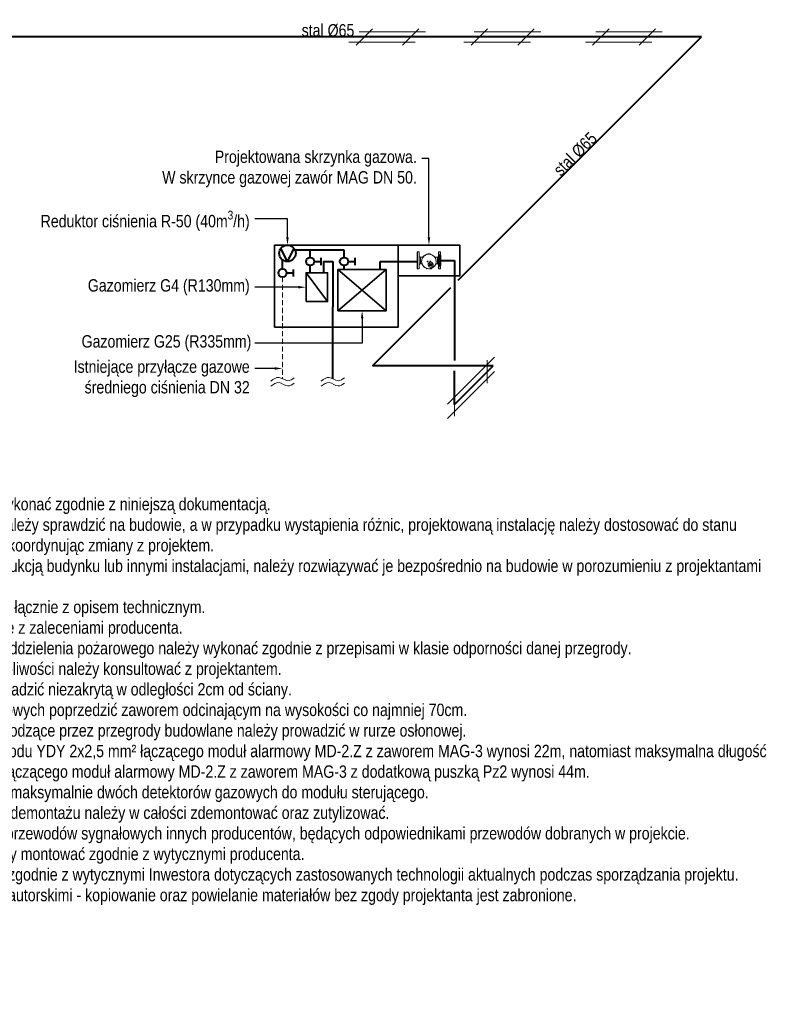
# Model space of a CAD drawing. Header units: centimetres. Extents: x 1912 to 37354, y 4932 to 6633.
# Tile 101 of 236: x 14257 to 14995, y 4932 to 5889. Entities that reach past the tile are written whole.
import ezdxf
from ezdxf import colors
from ezdxf.entities.mleader import LeaderData, LeaderLine
from ezdxf.lldxf.tags import DXFTag
from ezdxf.math import Vec2, Vec3

# ---------------------------------------------------------------- set-up
doc = ezdxf.new("R2010")
doc.units = ezdxf.units.CM
doc.linetypes.add('DASHED2', pattern=[0.375, 0.25, -0.125])
for name, color, linetype, lineweight in [('gaz', 40, 'Continuous', 40), ('IS_Gaz', 40, 'Continuous', 40), ('IS_gaz 2', 44, 'Continuous', 35), ('IS_Opis', 250, 'Continuous', 9), ('IS_Zimna_woda', 5, 'SOLID', 40)]:
    doc.layers.add(name, color=color, linetype=linetype, lineweight=lineweight)
for name, color, linetype in [('K-006GOT_', 7, 'Continuous'), ('M4X5STAL_CYL_KRZ', 7, 'Continuous'), ('PODKŁADKA_OKRĄGŁ', 7, 'Continuous'), ('T-026', 7, 'Continuous'), ('WA_160_01_00_009', 7, 'Continuous'), ('WA_160_01_00_010', 7, 'Continuous'), ('WA_160_01_00_018', 7, 'Continuous'), ('WA_160_01_00_022', 7, 'Continuous'), ('WA_160_01_00_035', 7, 'Continuous'), ('WA_160_01_01BEZ_', 7, 'Continuous'), ('WA_160_01_04_001', 7, 'Continuous'), ('WA_160_01_04_008', 7, 'Continuous'), ('WA_160_01_05_001', 7, 'Continuous')]:
    doc.layers.add(name, color=color, linetype=linetype)
doc.styles.add('styl1', font='ARIALN.TTF')
tags = doc.linetypes.add('SOLID', pattern=[10, 10, 0]).pattern_tags.tags
tags[6:7] = [DXFTag(74, 4), DXFTag(75, 0), DXFTag(340, '0'), DXFTag(46, 0.0), DXFTag(50, 0.0), DXFTag(44, 0.0), DXFTag(45, 0.0)]
tags[4:5] = [DXFTag(74, 4), DXFTag(75, 0), DXFTag(340, '0'), DXFTag(46, 0.0), DXFTag(50, 0.0), DXFTag(44, 0.0), DXFTag(45, 0.0)]

# ---------------------------------------------------------------- blocks, each defined once
blk = doc.blocks.new('gazomierz1')
at = {"layer": 'IS_gaz 2', "color": 18, "true_color": 0x000000}
blk.add_line((22496.25, -11351.47), (22511.25, -11371.47), dxfattribs=at)
blk.add_lwpolyline([(22496.25, -11371.47), (22496.25, -11351.47), (22511.25, -11351.47), (22511.25, -11371.47)], close=True, dxfattribs=at)
blk = doc.blocks.new('maggora')
at = {"layer": 'K-006GOT_', "color": 7, "linetype": 'Continuous', "lineweight": 0}
for centre, start, end in [((181.4, 68.8), 198.87688, 270), ((181.4, 68.8), 270, 341.12312), ((226.4, 68.8), 198.87688, 270), ((226.4, 68.8), 270, 341.12312)]:
    blk.add_arc(centre, 2, start, end, dxfattribs=at)
at = {"layer": 'M4X5STAL_CYL_KRZ', "color": 7, "linetype": 'Continuous', "lineweight": 0}
for p, q in [((190.9, 138.2), (189.1, 138.2)), ((189.1, 137.2), (190.9, 137.2)), ((190.9, 139.9), (190.9, 138.2)), ((190.9, 137.2), (190.9, 135.5)), ((191.9, 138.2), (191.9, 139.9)), ((193.6, 138.2), (191.9, 138.2)), ((191.9, 135.5), (191.9, 137.2)), ((191.9, 137.2), (193.6, 137.2)), ((215.9, 138.2), (214.1, 138.2)), ((214.1, 137.2), (215.9, 137.2)), ((215.9, 139.9), (215.9, 138.2)), ((215.9, 137.2), (215.9, 135.5)), ((216.9, 138.2), (216.9, 139.9)), ((218.6, 138.2), (216.9, 138.2)), ((216.9, 135.5), (216.9, 137.2)), ((216.9, 137.2), (218.6, 137.2))]:
    blk.add_line(p, q, dxfattribs=at)
for centre in [(191.4, 137.7), (216.4, 137.7)]:
    blk.add_circle(centre, 4, dxfattribs=at)
for centre, start, end in [((191.4, 137.7), 167.44414, 192.55586), ((191.4, 137.7), 77.44414, 102.55586), ((191.4, 137.7), 257.44414, 282.55586), ((191.4, 137.7), 347.44414, 12.55586), ((216.4, 137.7), 167.44414, 192.55586), ((216.4, 137.7), 77.44414, 102.55586), ((216.4, 137.7), 257.44414, 282.55586), ((216.4, 137.7), 347.44414, 12.55586)]:
    blk.add_arc(centre, 2.3, start, end, dxfattribs=at)
at = {"layer": 'PODKŁADKA_OKRĄGŁ', "color": 7, "linetype": 'Continuous', "lineweight": 0}
for centre in [(191.4, 137.7), (216.4, 137.7)]:
    blk.add_circle(centre, 4.5, dxfattribs=at)
at = {"layer": 'T-026', "color": 7, "linetype": 'Continuous', "lineweight": 0}
for p, q in [((178.9, 68.2), (178.9, 68.7)), ((179.9, 68.2), (178.9, 68.2)), ((189.4, 68.2), (179.9, 68.2)), ((227.9, 68.2), (218.4, 68.2)), ((228.9, 68.2), (227.9, 68.2)), ((228.9, 68.2), (228.9, 68.7))]:
    blk.add_line(p, q, dxfattribs=at)
at = {"layer": 'WA_160_01_00_009', "color": 7, "linetype": 'Continuous', "lineweight": 0}
for radius in [14, 9.5, 8.2]:
    blk.add_circle((220.9, 105.7), radius, dxfattribs=at)
at = {"layer": 'WA_160_01_00_010', "color": 7, "linetype": 'Continuous', "lineweight": 0}
for p, q in [((190.9, 208.5), (190.9, 207.5)), ((196.4, 211.7), (196.4, 209.3)), ((197.9, 213.2), (209.9, 213.2)), ((211.4, 209.3), (211.4, 211.7)), ((216.9, 207.5), (216.9, 208.5))]:
    blk.add_line(p, q, dxfattribs=at)
for centre, radius, start, end in [((203.9, 137.7), 72, 79.59788, 100.40212), ((203.9, 137.7), 71, 79.44971, 100.55029), ((197.9, 211.7), 1.5, 90, 180), ((209.9, 211.7), 1.5, 0, 90)]:
    blk.add_arc(centre, radius, start, end, dxfattribs=at)
at = {"layer": 'WA_160_01_00_018', "color": 7, "linetype": 'Continuous', "lineweight": 0}
for centre, radius, start, end in [((97.6, 243.3), 76.6, 311.81049, 319.14569), ((158.1, 191.6), 3, 54.63163, 135.41503), ((103.8, 237.7), 71, 319.68957, 322.07764), ((149.9, 183.5), 3, 134.96937, 215.43163), ((103.8, 237.7), 71, 307.92236, 310.30691)]:
    blk.add_arc(centre, radius, start, end, dxfattribs=at)
for points, knots in [([(155.5, 193.1), (155.5, 193.1), (155.4, 193.1), (155.4, 193), (155.3, 193), (155.3, 193)], [0.07925653, 0.07925653, 0.07925653, 0.07925653, 0.08903122, 0.12389949, 0.12662856, 0.12662856, 0.12662856, 0.12662856]), ([(149.7, 187.2), (149.6, 187.1), (149.3, 186.8), (148.9, 186.5), (148.6, 186.2), (148.4, 186.1), (148.4, 186), (148.4, 186), (148.4, 186), (148.4, 186), (148.4, 186), (148.4, 186), (148.4, 186)], [0.6993518, 0.6993518, 0.6993518, 0.6993518, 0.7433901, 0.8010416, 0.8569823, 0.9120555, 0.9380496, 0.9501654, 0.9553952, 0.9566018, 0.9567675, 0.9568891, 0.9568891, 0.9568891, 0.9568891])]:
    blk.add_open_spline(points, degree=3, knots=knots, dxfattribs=at)
at = {"layer": 'WA_160_01_00_022', "color": 7, "linetype": 'Continuous', "lineweight": 0}
for p, q in [((302.9, 200.7), (302.9, 94.7)), ((309.9, 202.7), (304.9, 202.7)), ((311.9, 200.7), (311.9, 94.7)), ((309.9, 92.7), (304.9, 92.7))]:
    blk.add_line(p, q, dxfattribs=at)
for centre, start, end in [((304.9, 200.7), 90, 180), ((309.9, 200.7), 0, 90), ((304.9, 94.7), 180, 270), ((309.9, 94.7), 270, 0)]:
    blk.add_arc(centre, 2, start, end, dxfattribs=at)
at = {"layer": 'WA_160_01_00_035', "color": 7, "linetype": 'Continuous', "lineweight": 0}
for p, q in [((135.6, 157.7), (135.7, 157.7)), ((135.6, 117.7), (135.7, 117.7))]:
    blk.add_line(p, q, dxfattribs=at)
for radius, start, end in [(71.1, 165.33515, 194.66485), (71.1, 163.66255, 165.33515), (71.1, 194.66485, 196.33745), (71, 163.6389, 165.31403), (71, 194.68597, 196.3611)]:
    blk.add_arc((203.9, 137.7), radius, start, end, dxfattribs=at)
at = {"layer": 'WA_160_01_01BEZ_', "color": 7, "linetype": 'Continuous', "lineweight": 0}
for p, q in [((90.9, 197.2), (88.9, 197.2)), ((88.9, 98.2), (88.9, 197.2)), ((92.4, 230.2), (90.9, 228.7)), ((90.9, 66.7), (90.9, 228.7)), ((108.9, 230.2), (92.4, 230.2)), ((92.4, 230.2), (92.4, 65.2)), ((110.4, 228.7), (108.9, 230.2)), ((108.9, 65.2), (108.9, 230.2)), ((110.4, 228.7), (110.4, 66.7)), ((183.9, 205.8), (183.9, 206.9)), ((223.9, 205.8), (223.9, 206.9)), ((298.9, 230.2), (297.4, 228.7)), ((297.4, 66.7), (297.4, 228.7)), ((315.4, 230.2), (298.9, 230.2)), ((298.9, 230.2), (298.9, 65.2)), ((316.9, 228.7), (315.4, 230.2)), ((315.4, 65.2), (315.4, 230.2)), ((316.9, 228.7), (316.9, 66.7)), ((318.9, 197.2), (316.9, 197.2)), ((318.9, 98.2), (318.9, 197.2)), ((88.9, 98.2), (90.9, 98.2)), ((120.4, 179.7), (110.4, 185.5)), ((110.4, 109.9), (120.4, 115.7)), ((144.1, 179.7), (120.4, 179.7)), ((120.4, 115.7), (120.4, 179.7)), ((120.4, 115.7), (132.8, 115.7)), ((287.4, 179.7), (263.6, 179.7)), ((274.9, 115.7), (287.4, 115.7)), ((297.4, 185.5), (287.4, 179.7)), ((287.4, 115.7), (287.4, 179.7)), ((287.4, 115.7), (297.4, 109.9)), ((316.9, 98.2), (318.9, 98.2)), ((90.9, 66.7), (92.4, 65.2)), ((92.4, 65.2), (108.9, 65.2)), ((108.9, 65.2), (110.4, 66.7)), ((177.9, 71.6), (177.9, 68.7)), ((187.1, 68.7), (177.9, 68.7)), ((213.9, 67.4), (213.9, 66.4)), ((229.9, 68.7), (220.6, 68.7)), ((229.9, 71.6), (229.9, 68.7)), ((297.4, 66.7), (298.9, 65.2)), ((298.9, 65.2), (315.4, 65.2)), ((315.4, 65.2), (316.9, 66.7))]:
    blk.add_line(p, q, dxfattribs=at)
for centre, radius, start, end in [((203.9, 137.7), 71, 99.17403, 130.26813), ((203.9, 137.7), 72, 100.40212, 106.12762), ((203.9, 137.7), 71, 0, 80.09823), ((203.9, 137.7), 72, 73.87238, 79.59788), ((132.8, 110.7), 4.98, 22.70824, 90.13369), ((203.9, 137.7), 71, 139.77902, 163.6389), ((203.9, 137.7), 71, 196.3611, 0), ((144.2, 184.7), 4.97, 269.53752, 319.90112), ((263.6, 184.7), 5, 220.15338, 270.27757), ((274.9, 110.7), 4.97, 89.72243, 157.34951), ((203.9, 137.7), 72, 254.8572, 277.98356), ((203.9, 137.7), 72, 277.98356, 285.1428)]:
    blk.add_arc(centre, radius, start, end, dxfattribs=at)
at = {"layer": 'WA_160_01_04_001', "color": 7, "linetype": 'Continuous', "lineweight": 0}
for centre, radius, start, end in [((203.9, 137.7), 71, 98.02201, 81.74625), ((203.9, 16.6), 191.8, 87.76043, 92.21883)]:
    blk.add_arc(centre, radius, start, end, dxfattribs=at)
at = {"layer": 'WA_160_01_04_008', "color": 7, "linetype": 'Continuous', "lineweight": 0}
for start, end in [(346.58551, 249.37344), (249.37344, 346.58551)]:
    blk.add_arc((220.9, 105.7), 25, start, end, dxfattribs=at)
at = {"layer": 'WA_160_01_05_001', "color": 7, "linetype": 'Continuous', "lineweight": 0}
for p, q in [((217.6, 100.7), (216, 100.7)), ((219.9, 100.7), (217.6, 100.7)), ((219.9, 111.6), (220.9, 112.7)), ((219.9, 111.6), (219.9, 107.7)), ((219.9, 103.7), (219.9, 100.7)), ((220.9, 100.7), (219.9, 100.7)), ((220.9, 112.7), (221.9, 111.6)), ((220.9, 112.7), (220.9, 107.4)), ((220.9, 104), (220.9, 100.7)), ((221.9, 100.7), (220.9, 100.7)), ((221.9, 107.7), (221.9, 111.6)), ((221.9, 100.7), (221.9, 103.7)), ((224.2, 100.7), (221.9, 100.7)), ((225.8, 100.7), (224.2, 100.7))]:
    blk.add_line(p, q, dxfattribs=at)
for radius in [8, 1.25]:
    blk.add_circle((220.9, 105.7), radius, dxfattribs=at)
for radius, start, end in [(7, 90, 225.58469), (6, 99.59407, 236.44269), (2.25, 116.3878, 243.6122), (7, 314.41531, 90), (6, 303.55731, 80.40593), (2.25, 296.3878, 63.6122)]:
    blk.add_arc((220.9, 105.7), radius, start, end, dxfattribs=at)
for centre, major_axis, start_param, end_param in [((219.4, 105.7), (2.51, 0), 0.955317, 1.391049), ((219.4, 105.7), (2.51, 0), 4.892136, 5.327869), ((222.3, 105.7), (-2.51, 0), 4.892136, 5.327869), ((222.3, 105.7), (-2.51, 0), 0.955317, 1.391049)]:
    blk.add_ellipse(centre, major_axis=major_axis, ratio=0.816497, start_param=start_param, end_param=end_param, dxfattribs=at)
blk = doc.blocks.new('Reduktor')
at = {"layer": 'IS_Gaz', "color": 18, "true_color": 0x000000}
for q in [(-6.42, 4.81), (6.42, 4.81)]:
    blk.add_line((0, -8.02), q, dxfattribs=at)
blk.add_circle((0, 0), 8.02, dxfattribs=at)
blk = doc.blocks.new('Zaworek')
at = {"layer": 'IS_Zimna_woda', "color": 18, "true_color": 0x000000}
for p, q in [((2, 0), (5.15, 0)), ((5.15, 1.72), (5.15, -1.72))]:
    blk.add_line(p, q, dxfattribs=at)
blk.add_circle((0, 0), 2, dxfattribs=at)
blk = doc.blocks.new('A$C0F5130B6')
at = {"layer": 'IS_Opis'}
for p, q in [((-19.37, 2.95), (-35.28, -12.95)), ((-32.33, 0), (32.33, 0)), ((25.85, 2.95), (9.94, -12.95)), ((-42.33, -10), (22.33, -10))]:
    blk.add_line(p, q, dxfattribs=at)

msp = doc.modelspace()

# ---------------------------------------------------------------- linework, layer by layer
at = {"layer": 'gaz', "color": 18, "linetype": 'DASHED2', "lineweight": 5, "ltscale": 20, "true_color": 0x000000}
msp.add_line((14512.81, 5638.72), (14512.81, 5539.82), dxfattribs=at)
at = {"layer": 'IS_Gaz'}
for p, q in [((14919.98, 5872.12), (14215.42, 5872.12)), ((14683.41, 5635.55), (14919.98, 5872.12)), ((14572.68, 5664.82), (14525.06, 5664.82)), ((14539.68, 5657.82), (14539.68, 5664.82)), ((14572.68, 5657.82), (14572.68, 5664.82)), ((14539.68, 5642.82), (14539.68, 5649.82)), ((14552.68, 5653.82), (14561.68, 5653.82)), ((14552.68, 5653.82), (14552.68, 5642.82)), ((14561.68, 5653.82), (14561.68, 5609.82)), ((14572.68, 5645.92), (14572.68, 5649.82)), ((14607.68, 5653.82), (14643.62, 5653.82)), ((14607.68, 5645.92), (14607.68, 5653.82)), ((14666.62, 5654.82), (14679.87, 5654.82)), ((14679.87, 5654.82), (14679.87, 5557.51)), ((14600.37, 5552.51), (14676.34, 5628.48)), ((14717.56, 5552.51), (14600.37, 5552.51)), ((14679.87, 5514.82), (14717.56, 5552.51)), ((14679.87, 5514.82), (14679.87, 5547.51))]:
    msp.add_line(p, q, dxfattribs=at)
at = {"layer": 'IS_Gaz', "color": 18, "true_color": 0x000000}
for p, q in [((14512.81, 5646.72), (14512.81, 5655.38)), ((14561.68, 5539.82), (14561.68, 5609.82))]:
    msp.add_line(p, q, dxfattribs=at)
at = {"layer": 'IS_gaz 2', "color": 18, "true_color": 0x000000}
msp.add_line((14566.68, 5645.92), (14613.68, 5605.92), dxfattribs=at)
for points in [[(14505.12, 5589.82), (14625.12, 5589.82), (14625.12, 5669.82), (14505.12, 5669.82)], [(14566.68, 5645.92), (14613.68, 5645.92), (14613.68, 5605.92), (14566.68, 5605.92)]]:
    msp.add_lwpolyline(points, close=True, dxfattribs=at)
at = {"layer": 'IS_gaz 2'}
msp.add_lwpolyline([(14625.12, 5669.82), (14685.12, 5669.82), (14685.12, 5639.82), (14625.12, 5639.82)], close=True, dxfattribs=at)
at = {"layer": 'IS_Opis'}
for points in [[(14550.22, 5537.63), (14558.29, 5541.06), (14566.87, 5537.83), (14573.13, 5540.65)], [(14550.22, 5532.63), (14558.29, 5536.06), (14566.87, 5532.83), (14573.13, 5535.65)]]:
    msp.add_spline(points, degree=3, dxfattribs=at)

# ---------------------------------------------------------------- block references
at = {"linetype": 'Continuous', "lineweight": 0, "xscale": 0.1, "yscale": 0.1, "zscale": 0.1}
msp.add_blockref('maggora', (14634.73, 5640.05), dxfattribs=at)
at = {"layer": 'IS_Gaz'}
for p in [(14619.52, 5877.12), (14731.52, 5877.12), (14849.52, 5877.12)]:
    msp.add_blockref('A$C0F5130B6', p, dxfattribs=at)
at = {"layer": 'IS_Gaz', "xscale": 1.399999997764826, "yscale": 1.399999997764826, "zscale": 1.399999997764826}
msp.add_blockref('gazomierz1', (-16959.07, 21534.87), dxfattribs=at)
at = {"layer": 'IS_Gaz', "rotation": 224.9999999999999}
msp.add_blockref('A$C0F5130B6', (14696.06, 5523.94), dxfattribs=at)
at = {"layer": 'IS_gaz 2'}
msp.add_blockref('Reduktor', (14517.63, 5661.8), dxfattribs=at)
at = {"layer": 'IS_gaz 2', "color": 18, "true_color": 0x000000, "xscale": 1.999999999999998, "yscale": 1.999999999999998, "zscale": 1.999999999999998}
for p in [(14539.68, 5653.82), (14572.68, 5653.82), (14512.81, 5642.72)]:
    msp.add_blockref('Zaworek', p, dxfattribs=at)

# ---------------------------------------------------------------- texts
at = {"layer": 'IS_Opis', "insert": (14557, 5872.12), "char_height": 12, "width": 131.3292, "attachment_point": 8, "line_spacing_factor": 0.938532, "style": 'styl1'}
msp.add_mtext('stal %%C65', dxfattribs=at)
at = {"layer": 'IS_Opis', "insert": (14801.69, 5753.84), "char_height": 12, "width": 131.3292, "attachment_point": 8, "rotation": 45, "line_spacing_factor": 0.938532, "style": 'styl1'}
msp.add_mtext('stal %%C65', dxfattribs=at)
at = {"layer": 'IS_Opis', "ltscale": 2, "insert": (14030.02, 5443.97), "char_height": 12, "attachment_point": 1, "style": 'styl1'}
msp.add_mtext_dynamic_manual_height_columns('\\pxql;UWAGI: \\P\\pi-3,l4,t4;1.^IInstalację gazową należy wykonać zgodnie z niniejszą dokumentacją.\\P2.^IWymiary, otwory i rzędne należy sprawdzić na budowie, a w przypadku wystąpienia różnic, projektowaną instalację należy dostosować do stanu istniejącego, równocześnie koordynując zmiany z projektem.\\P3.^IW przypadku kolizji z konstrukcją budynku lub innymi instalacjami, należy rozwiązywać je bezpośrednio na budowie w porozumieniu z projektantami odpowiednich branż.\\P4.^IRysunki należy rozpatrywać łącznie z opisem technicznym.\\P5.^IPrzewody mocować zgodnie z zaleceniami producenta.\\P6.^IPrzejścia przez przegrody oddzielenia pożarowego należy wykonać zgodnie z przepisami w klasie odporności danej przegrody.\\P7.^IWszystkie zmiany oraz wątpliwości należy konsultować z projektantem.\\P8.^IWewnętrzną instalację prowadzić niezakrytą w odległości 2cm od ściany.\\P9.^IPodejścia do urządzeń gazowych poprzedzić zaworem odcinającym na wysokości co najmniej 70cm.\\P10.^IWszystkie przewody przechodzące przez przegrody budowlane należy prowadzić w rurze osłonowej.\\P11.^IMaksymalna długość przewodu YDY 2x2,5 mm² łączącego moduł alarmowy MD-2.Z z zaworem MAG-3 wynosi 22m, natomiast maksymalna długość przewodu YDY 4x2,5 mm² łączącego moduł alarmowy MD-2.Z z zaworem MAG-3 z dodatkową puszką Pz2 wynosi 44m.\\P12.^IDopuszcza się podłączenie maksymalnie dwóch detektorów gazowych do modułu sterującego.\\P13.^IInstalację przeznaczoną do demontażu należy w całości zdemontować oraz zutylizować.\\P14.^IDopuszcza się stosowanie przewodów sygnałowych innych producentów, będących odpowiednikami przewodów dobranych w projekcie.\\P15.^IWszystkie urządzenia należy montować zgodnie z wytycznymi producenta.\\P16.^IProjekt został sporządzony zgodnie z wytycznymi Inwestora dotyczących zastosowanych technologii aktualnych podczas sporządzania projektu.\\P17.^IProjekt objęty jest prawami autorskimi - kopiowanie oraz powielanie materiałów bez zgody projektanta jest zabronione.', width=969.2554, gutter_width=12.5, heights=[0], dxfattribs=at)

# ---------------------------------------------------------------- next in the draw order: leaders
at = {"layer": 'IS_Opis'}
ml = msp.add_multileader_mtext('Standard', dxfattribs=at)
ml.set_content('Projektowana skrzynka gazowa. ^JW skrzynce gazowej zawór MAG DN 50.', color=256, style='styl1')
ml.set_leader_properties()
ml.build(insert=Vec2(0, 0))
ml.multileader.update_dxf_attribs({"dogleg_length": 5, "arrow_head_size": 7.5})
ctx = ml.context
ctx.base_point, ctx.char_height, ctx.arrow_head_size, ctx.landing_gap_size, ctx.plane_origin = Vec3(14392.19, 5753.88), 12, 7.5, 5, Vec3(14324.77, 5918.04)
ctx.text_align_type = 2
notes = []
notes.append((ctx, [(1, (1, 1, 0), (14655.12, 5753.88), (-1, 0), 6.77, [(0, [(14655.12, 5669.82)], 0, [])])]))
ctx.mtext.insert, ctx.mtext.width, ctx.mtext.defined_height, ctx.mtext.alignment, ctx.mtext.flow_direction = Vec3(14643.35, 5761.65), 252.8335, 26.15, 3, 5
ctx.mtext.has_bg_fill, ctx.mtext.bg_color, ctx.mtext.bg_scale_factor, ctx.mtext.bg_transparency, ctx.mtext.use_window_bg_color = 1, -1027028792, 1.5, 0, 1
ml = msp.add_multileader_mtext('Standard', dxfattribs=at)
ml.set_content('Gazomierz G4 (R130mm)', color=256, style='styl1')
ml.set_leader_properties()
ml.build(insert=Vec2(0, 0))
ml.multileader.update_dxf_attribs({"dogleg_length": 5, "arrow_head_size": 7.5})
ctx = ml.context
ctx.base_point, ctx.char_height, ctx.arrow_head_size, ctx.landing_gap_size, ctx.plane_origin = Vec3(14320.16, 5628.82), 12, 7.5, 5, Vec3(14549.27, 5556.98)
ctx.text_align_type = 2
notes.append((ctx, [(0, (1, 1, 0), (14492.23, 5628.82), (-1, 0), 6.29, [(0, [(14535.68, 5628.82)], 0, [])])]))
ctx.mtext.insert, ctx.mtext.width, ctx.mtext.defined_height, ctx.mtext.alignment, ctx.mtext.flow_direction = Vec3(14480.93, 5636.58), 164.6908, 76.92, 3, 5
ctx.mtext.has_bg_fill, ctx.mtext.bg_color, ctx.mtext.bg_scale_factor, ctx.mtext.bg_transparency, ctx.mtext.use_window_bg_color = 1, -1027028792, 1.5, 0, 1
ml = msp.add_multileader_mtext('Standard', dxfattribs=at)
ml.set_content('Istniejące przyłącze gazowe średniego ciśnienia DN 32 ', color=256, style='styl1')
ml.set_leader_properties()
ml.build(insert=Vec2(0, 0))
ml.multileader.update_dxf_attribs({"dogleg_length": 5, "arrow_head_size": 7.5})
ctx = ml.context
ctx.base_point, ctx.char_height, ctx.arrow_head_size, ctx.landing_gap_size, ctx.plane_origin = Vec3(14306.67, 5549.82), 12, 7.5, 5, Vec3(14516.41, 5424.7)
ctx.text_align_type = 2
notes.append((ctx, [(0, (1, 1, 0), (14492.71, 5549.82), (-1, 0), 6.77, [(0, [(14512.81, 5549.82)], 0, [])])]))
ctx.mtext.insert, ctx.mtext.width, ctx.mtext.defined_height, ctx.mtext.alignment, ctx.mtext.flow_direction = Vec3(14480.93, 5557.58), 171.9041, 76.92, 3, 5
ctx.mtext.has_bg_fill, ctx.mtext.bg_color, ctx.mtext.bg_scale_factor, ctx.mtext.bg_transparency, ctx.mtext.use_window_bg_color = 1, -1027028792, 1.5, 0, 1
for ctx, leaders in notes:
    for number, flags, end, landing, length, lines in leaders:
        leader = LeaderData()
        leader.index, (leader.has_last_leader_line, leader.has_dogleg_vector, leader.attachment_direction) = number, flags
        leader.last_leader_point, leader.dogleg_vector, leader.dogleg_length = Vec3(end), Vec3(landing), length
        for number, points, colour, breaks in lines:
            line = LeaderLine()
            line.index, line.vertices, line.color, line.breaks = number, Vec3.list(points), colors.encode_raw_color(colour), breaks
            leader.lines.append(line)
        ctx.leaders.append(leader)

# ---------------------------------------------------------------- next in the draw order: linework, layer by layer
for points in [[(14501.36, 5537.63), (14509.43, 5541.06), (14518.01, 5537.83), (14524.26, 5540.65)], [(14501.36, 5532.63), (14509.43, 5536.06), (14518.01, 5532.83), (14524.26, 5535.65)]]:
    msp.add_spline(points, degree=3, dxfattribs=at)

# ---------------------------------------------------------------- next in the draw order: leaders
ml = msp.add_multileader_mtext('Standard', dxfattribs=at)
ml.set_content('\\A1;Reduktor ciśnienia R-50 (40m{\\H0.7x;\\S3^ ;}/h)', color=256, style='styl1')
ml.set_leader_properties()
ml.build(insert=Vec2(0, 0))
ml.multileader.update_dxf_attribs({"dogleg_length": 5, "arrow_head_size": 7.5})
ctx = ml.context
ctx.base_point, ctx.char_height, ctx.arrow_head_size, ctx.landing_gap_size, ctx.plane_origin = Vec3(14274.95, 5695.38), 12, 7.5, 5, Vec3(14506.12, 5699.37)
ctx.text_align_type = 2
notes = []
notes.append((ctx, [(0, (1, 1, 0), (14517.63, 5695.38), (-1, 0), 31.69, [(0, [(14517.63, 5669.82)], 0, [])])]))
ctx.mtext.insert, ctx.mtext.width, ctx.mtext.defined_height, ctx.mtext.alignment, ctx.mtext.flow_direction = Vec3(14480.93, 5703.14), 203.095, 76.92, 3, 5
ctx.mtext.has_bg_fill, ctx.mtext.bg_color, ctx.mtext.bg_scale_factor, ctx.mtext.bg_transparency, ctx.mtext.use_window_bg_color = 1, -1027028792, 1.5, 0, 1
ml = msp.add_multileader_mtext('Standard', dxfattribs=at)
ml.set_content('Gazomierz G25 (R335mm)', color=256, style='styl1')
ml.set_leader_properties()
ml.build(insert=Vec2(0, 0))
ml.multileader.update_dxf_attribs({"dogleg_length": 5, "arrow_head_size": 7.5})
ctx = ml.context
ctx.base_point, ctx.char_height, ctx.arrow_head_size, ctx.landing_gap_size, ctx.plane_origin = Vec3(14312.52, 5574.41), 12, 7.5, 5, Vec3(14625.37, 5509.76)
notes.append((ctx, [(0, (1, 1, 0), (14590.18, 5574.41), (-1, 0), 104.24, [(0, [(14590.18, 5605.92)], 0, [])])]))
ctx.mtext.insert, ctx.mtext.width, ctx.mtext.defined_height, ctx.mtext.flow_direction = Vec3(14317.52, 5582.18), 170.9879, 76.92, 5
ctx.mtext.has_bg_fill, ctx.mtext.bg_color, ctx.mtext.bg_scale_factor, ctx.mtext.bg_transparency, ctx.mtext.use_window_bg_color = 1, -1027028792, 1.5, 0, 1
for ctx, leaders in notes:
    for number, flags, end, landing, length, lines in leaders:
        leader = LeaderData()
        leader.index, (leader.has_last_leader_line, leader.has_dogleg_vector, leader.attachment_direction) = number, flags
        leader.last_leader_point, leader.dogleg_vector, leader.dogleg_length = Vec3(end), Vec3(landing), length
        for number, points, colour, breaks in lines:
            line = LeaderLine()
            line.index, line.vertices, line.color, line.breaks = number, Vec3.list(points), colors.encode_raw_color(colour), breaks
            leader.lines.append(line)
        ctx.leaders.append(leader)

# ---------------------------------------------------------------- next in the draw order: linework, layer by layer
at = {"layer": 'IS_gaz 2', "color": 18, "true_color": 0x000000}
msp.add_line((14613.68, 5645.92), (14566.68, 5605.92), dxfattribs=at)

doc.saveas('drawing.dxf')
